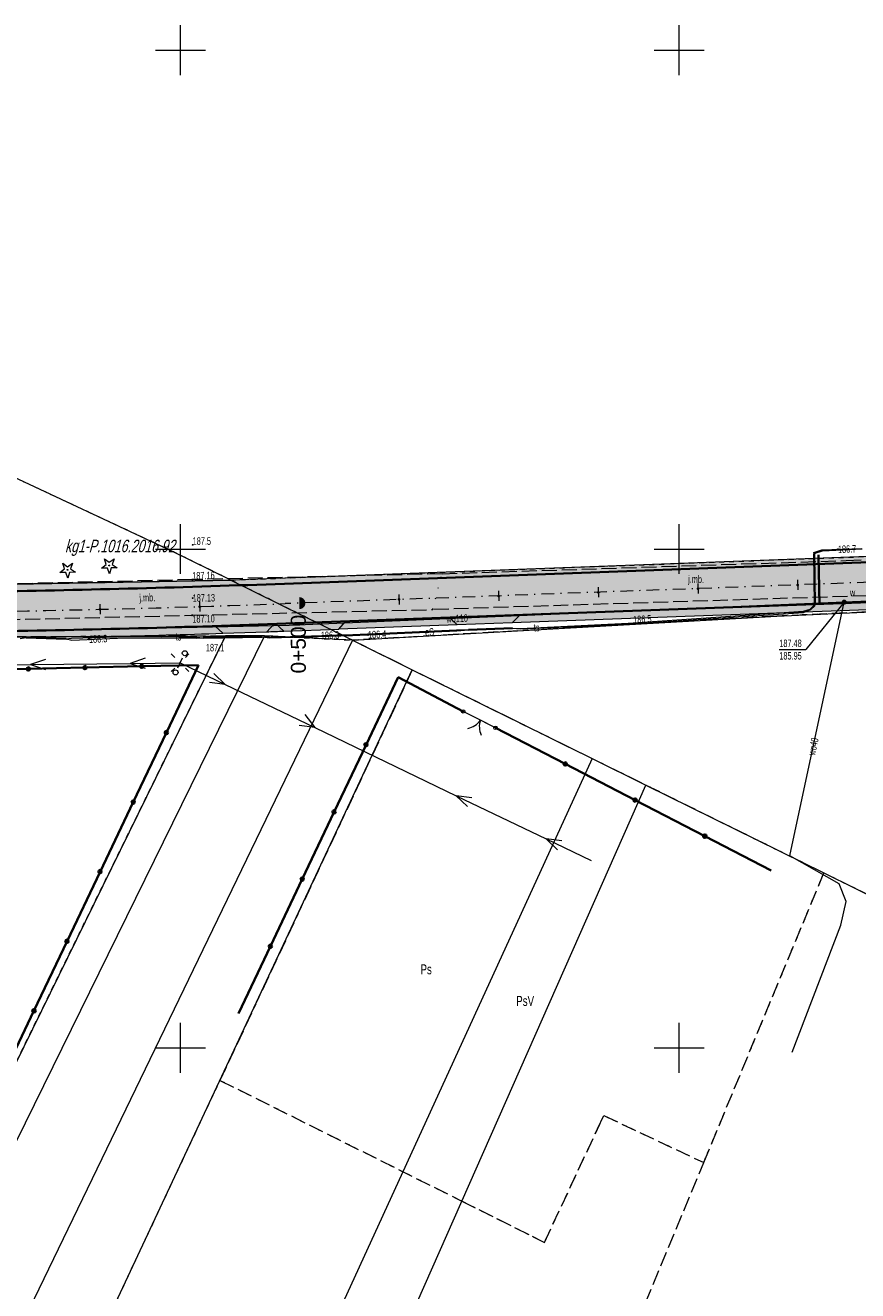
# Model space of a CAD drawing. Header units: millimetres. Extents: x 1024 to 29474, y -14562 to 6512.
# Tile 35 of 83: x 21252 to 21335, y 2990 to 3117. Entities that reach past the tile are written whole.
import ezdxf
from ezdxf.enums import TextEntityAlignment as Align

# ---------------------------------------------------------------- set-up
doc = ezdxf.new("R2010")
doc.units = ezdxf.units.MM
for name, pattern in [('1', [0]), ('2_14', [1, 0, -1]), ('2_OTKJ', [2, 1.5, -0.5]), ('4_SUEP_A', [0]), ('4_SULO', [0]), ('4_SUTP_A', [0]), ('4_SUWP', [0]), ('DASHDOT', [25.4, 12.7, -6.35, 0, -6.35]), ('EGDE', [0]), ('EGKK', [2, 1.5, -0.5]), ('EGUG', [1, 0.5, -0.5])]:
    doc.linetypes.add(name, pattern=pattern)
for name, color, linetype, lineweight in [('D.O. Kilometraż', 250, 'Continuous', 20), ('D.O. Kr 15x30', 7, 'Continuous', 35), ('D.O. kresk jezdnia', 254, 'Continuous', 18), ('D.O. opornik 12x25', 1, 'Continuous', 35), ('D.O. oś pikieta', 250, 'DASHDOT', 20), ('D.O. Pobocze', 43, 'Continuous', 13), ('Dzialki', 7, 'EGDE', 18), ('Kontury', 3, 'EGKK', 18), ('Numery_konturow', 3, 'Continuous', 9), ('Numery_uzytkow', 3, 'Continuous', 9), ('OSN_EWID_T_0', 1, 'Continuous', 0), ('OTK_E_T_0', 7, 'Continuous', 0), ('OTK_L_0', 7, '2_OTKJ', 18), ('OTO_L_0', 7, 'Continuous', 35), ('OTO_L_1', 7, 'Continuous', 18), ('OTR_T_0', 7, 'Continuous', 18), ('OTR_T_1', 7, 'Continuous', 18), ('OTZ_T_1', 3, 'Continuous', 18), ('Podzial_sekcyjny_krzyze', 7, '1', 18), ('SUE_T_3', 7, 'Continuous', 18), ('SUEP_E_T_0', 1, 'Continuous', 0), ('SUEP_L_0', 1, '4_SUEP_A', 18), ('SUER_T_0', 1, 'Continuous', 18), ('SUL_L_1', 7, '4_SULO', 35), ('SUP_T_2', 7, 'Continuous', 18), ('SUTP_E_T_0', 30, 'Continuous', 0), ('SUTP_L_0', 30, '4_SUTP_A', 18), ('SUTR_T_0', 30, 'Continuous', 18), ('SUW_E_T_2', 5, 'Continuous', 0), ('SUW_T_5', 5, 'Continuous', 18), ('SUWP_E_T_0', 5, 'Continuous', 0), ('SUWP_L_0', 5, '4_SUWP', 18), ('SUWR_T_0', 5, 'Continuous', 18), ('Uzytki', 3, 'EGUG', 18)]:
    doc.layers.add(name, color=color, linetype=linetype, lineweight=lineweight)
doc.styles.get("Standard").update_dxf_attribs({"font": 'arial.ttf'})

# ---------------------------------------------------------------- blocks, each defined once
blk = doc.blocks.new('2_OTRN')
at = {"linetype": 'Continuous'}
blk.add_circle((0, 0), 0.045, dxfattribs=at)
blk = doc.blocks.new('2_OTRS')
at = {"linetype": 'Continuous'}
blk.add_circle((0, 0), 0.045, dxfattribs=at)
blk = doc.blocks.new('2_OTZG')
at = {"linetype": 'Continuous'}
for p, q in [((-0.78225, -0.26495), (-0.3012, 0.09375)), ((-0.3012, 0.09375), (-0.4937, 0.6621)), ((-0.4937, 0.6621), (-0.0039, 0.31545)), ((-0.0039, 0.31545), (0.4771, 0.67415)), ((0.4771, 0.67415), (0.2988, 0.1012)), ((0.2988, 0.1012), (0.7886, -0.24545)), ((-0.18225, -0.2575), (-0.78225, -0.26495)), ((0.01025, -0.82585), (-0.18225, -0.2575)), ((0.1886, -0.2529), (0.01025, -0.82585)), ((0.7886, -0.24545), (0.1886, -0.2529))]:
    blk.add_line(p, q, dxfattribs=at)
blk.add_circle((0, 0), 0.045, dxfattribs=at)
blk = doc.blocks.new('4_SUEO_W')
at = {"linetype": 'Continuous'}
for p, q in [((-0.53035, 0.53035), (-0.8839, 0.8839)), ((0.53035, 0.53035), (0.8839, 0.8839)), ((-0.53035, -0.53035), (-0.8839, -0.8839)), ((0.53035, -0.53035), (0.8839, -0.8839))]:
    blk.add_line(p, q, dxfattribs=at)
blk.add_circle((0, 0), 0.025, dxfattribs=at)
blk = doc.blocks.new('4_SUPP')
at = {"linetype": 'Continuous'}
blk.add_circle((0, 0), 0.25, dxfattribs=at)
blk = doc.blocks.new('4_SUPS')
at = {"linetype": 'Continuous'}
blk.add_circle((0, 0), 0.0625, dxfattribs=at)
blk = doc.blocks.new('4_SUWW')
at = {"linetype": 'Continuous'}
for radius in [0.2, 0.175, 0.15, 0.125, 0.1, 0.075, 0.05, 0.025, 0.00715]:
    blk.add_circle((0, 0), radius, dxfattribs=at)
blk = doc.blocks.new('Wykno-Rudnik')
at = {"layer": 'Dzialki'}
for p, q in [((5113.33, 3064.5), (5066.22, 3086.5)), ((5232.86, 3065.83), (5119.15, 3061.63)), ((5119.15, 3061.63), (5113.33, 3064.5)), ((5053.72, 3060.41), (5119.15, 3061.63)), ((5119.15, 3061.63), (5131.38, 3055.59)), ((5173.91, 3058.01), (5232.88, 3060.73)), ((5131.38, 3055.59), (5173.91, 3058.01)), ((5131.38, 3055.59), (4971.28, 2724.67)), ((5122.53, 3056.04), (5051.08, 2910.62)), ((5084.71, 3055.86), (5118.63, 3056.02)), ((5118.63, 3056.02), (5086.65, 2990.93)), ((5122.53, 3056.04), (5118.63, 3056.02)), ((5131.38, 3055.59), (5122.53, 3056.04)), ((5131.38, 3055.59), (5137.36, 3052.63)), ((4984.23, 2725.84), (5137.36, 3052.63)), ((5137.36, 3052.63), (5155.4, 3043.73)), ((5155.4, 3043.73), (5010.82, 2728.24)), ((5155.4, 3043.73), (5160.79, 3041.08)), ((5022.77, 2729.32), (5160.79, 3041.08)), ((5160.79, 3041.08), (5178.63, 3032.27)), ((5178.63, 3032.27), (5249.14, 2997.48))]:
    blk.add_line(p, q, dxfattribs=at)
at = {"layer": 'Kontury'}
for p, q in [((5232.88, 3060.73), (5173.91, 3058.01)), ((5173.91, 3058.01), (5131.38, 3055.59)), ((5118.63, 3056.02), (5084.71, 3055.86)), ((5122.53, 3056.04), (5118.63, 3056.02)), ((5131.38, 3055.59), (5122.53, 3056.04)), ((5131.38, 3055.59), (5137.36, 3052.63)), ((5137.36, 3052.63), (5118.08, 3011.47)), ((5137.36, 3052.63), (5155.4, 3043.73)), ((5155.4, 3043.73), (5160.79, 3041.08)), ((5160.79, 3041.08), (5178.63, 3032.27)), ((5166.58, 3003.23), (5178.63, 3032.27)), ((5178.63, 3032.27), (5249.14, 2997.48)), ((5118.08, 3011.47), (5142.32, 2999.37)), ((5155.94, 3006.6), (5156.57, 3007.94)), ((5156.57, 3007.94), (5166.58, 3003.23)), ((5150.61, 2995.23), (5155.94, 3006.6)), ((5148.47, 2959.61), (5166.58, 3003.23)), ((5142.32, 2999.37), (5150.61, 2995.23))]:
    blk.add_line(p, q, dxfattribs=at)
at = {"layer": 'OTK_L_0', "linetype": '2_OTKJ'}
for p, q in [((5180.87, 3063.58), (5207.32, 3064.63)), ((5140.35, 3062.26), (5180.87, 3063.58)), ((5115.31, 3061.67), (5082.41, 3060.9)), ((5140.35, 3062.26), (5115.31, 3061.67)), ((5182.99, 3060.05), (5139.41, 3058.67)), ((5115.3, 3058.1), (5139.41, 3058.67)), ((5082.54, 3057.32), (5115.3, 3058.1))]:
    blk.add_line(p, q, dxfattribs=at)
at = {"layer": 'OTK_L_0', "linetype": '2_14'}
blk.add_line((5139.41, 3058.67), (5140.35, 3062.26), dxfattribs=at)
at = {"layer": 'OTO_L_0'}
for p, q in [((5091.36, 3052.55), (5098.86, 3052.72)), ((5098.86, 3052.72), (5104.54, 3052.85)), ((5104.54, 3052.85), (5110.23, 3052.98)), ((5110.23, 3052.98), (5115.92, 3053.11)), ((5115.92, 3053.11), (5112.7, 3046.34)), ((5135.93, 3051.89), (5132.72, 3045.12)), ((5142.46, 3048.46), (5135.93, 3051.89)), ((5112.7, 3046.34), (5109.38, 3039.37)), ((5152.7, 3043.19), (5145.7, 3046.81)), ((5132.72, 3045.12), (5129.52, 3038.38)), ((5159.69, 3039.57), (5152.7, 3043.19)), ((5166.69, 3035.95), (5159.69, 3039.57)), ((5109.38, 3039.37), (5106.06, 3032.39)), ((5129.52, 3038.38), (5126.33, 3031.65)), ((5173.35, 3032.5), (5166.69, 3035.95)), ((5106.06, 3032.39), (5102.74, 3025.42)), ((5126.33, 3031.65), (5123.13, 3024.91)), ((5102.74, 3025.42), (5099.43, 3018.44)), ((5123.13, 3024.91), (5119.93, 3018.18)), ((5099.43, 3018.44), (5096.11, 3011.47))]:
    blk.add_line(p, q, dxfattribs=at)
for centre in [(5098.86, 3052.72), (5104.54, 3052.85), (5110.23, 3052.98), (5112.7, 3046.34), (5132.72, 3045.12), (5152.7, 3043.19), (5159.69, 3039.57), (5109.38, 3039.37), (5129.52, 3038.38), (5166.69, 3035.95), (5106.06, 3032.39), (5126.33, 3031.65), (5102.74, 3025.42), (5123.13, 3024.91), (5099.43, 3018.44)]:
    blk.add_circle(centre, 0.17, dxfattribs=at)
at = {"layer": 'OTO_L_1'}
for p, q in [((5143.52, 3047.92), (5142.46, 3048.46)), ((5144.86, 3047.24), (5143.52, 3047.92)), ((5145.7, 3046.81), (5144.63, 3047.35))]:
    blk.add_line(p, q, dxfattribs=at)
for centre in [(5142.46, 3048.46), (5145.7, 3046.81)]:
    blk.add_circle(centre, 0.17, dxfattribs=at)
for centre, start, end in [((5142.55, 3048.72), 281.0522, 325.1265), ((5146.08, 3046.93), 161.0154, 205.0898)]:
    blk.add_arc(centre, 2, start, end, dxfattribs=at)
at = {"layer": 'Podzial_sekcyjny_krzyze'}
for p, q in [((5114.12, 3112.24), (5114.12, 3117.24)), ((5164.12, 3112.24), (5164.12, 3117.24)), ((5111.62, 3114.74), (5116.62, 3114.74)), ((5161.62, 3114.74), (5166.62, 3114.74)), ((5114.12, 3062.24), (5114.12, 3067.24)), ((5164.12, 3062.24), (5164.12, 3067.24)), ((5111.62, 3064.74), (5116.62, 3064.74)), ((5161.62, 3064.74), (5166.62, 3064.74)), ((5114.12, 3012.24), (5114.12, 3017.24)), ((5164.12, 3012.24), (5164.12, 3017.24)), ((5111.62, 3014.74), (5116.62, 3014.74)), ((5161.62, 3014.74), (5166.62, 3014.74))]:
    blk.add_line(p, q, dxfattribs=at)
at = {"layer": 'SUEP_L_0', "linetype": '4_SUEP_A'}
for p, q in [((5177.65, 3064.24), (5177.74, 3064.32)), ((5177.72, 3059.16), (5177.65, 3064.24)), ((5177.74, 3064.32), (5178.48, 3064.56)), ((5178.48, 3064.56), (5182.46, 3064.76)), ((5176.6, 3058.37), (5177.33, 3058.66)), ((5177.33, 3058.66), (5177.73, 3059.03)), ((5177.73, 3059.03), (5177.72, 3059.16)), ((5158.99, 3057.22), (5176.6, 3058.37)), ((5123.08, 3055.84), (5131.37, 3056.06)), ((5131.37, 3056.06), (5141.84, 3056.54)), ((5141.84, 3056.54), (5142.98, 3056.63)), ((5142.98, 3056.63), (5147.42, 3056.79)), ((5147.42, 3056.79), (5148.22, 3056.74)), ((5148.22, 3056.74), (5158.99, 3057.22)), ((5098.04, 3055.77), (5098.65, 3055.88)), ((5098.65, 3055.88), (5102.65, 3055.73)), ((5102.65, 3055.73), (5103.22, 3055.61)), ((5103.22, 3055.61), (5107.79, 3055.81)), ((5107.79, 3055.81), (5112.18, 3055.84)), ((5112.18, 3055.84), (5115.75, 3055.79)), ((5115.75, 3055.79), (5116.38, 3055.85)), ((5116.38, 3055.85), (5122.31, 3055.95)), ((5122.31, 3055.95), (5123.08, 3055.84)), ((5100.58, 3053.67), (5099.08, 3053.15)), ((5110.58, 3053.79), (5109.08, 3053.27)), ((5080.81, 3052.93), (5099.08, 3053.15)), ((5099.08, 3053.15), (5109.08, 3053.27)), ((5099.08, 3053.15), (5100.59, 3052.67)), ((5109.08, 3053.27), (5114.08, 3053.33)), ((5109.08, 3053.27), (5110.59, 3052.79)), ((5114.08, 3053.33), (5118.59, 3051.16)), ((5117.45, 3052.26), (5118.59, 3051.16)), ((5118.59, 3051.16), (5117.02, 3051.36)), ((5118.59, 3051.16), (5127.6, 3046.83)), ((5126.57, 3048.15), (5127.6, 3046.83)), ((5127.6, 3046.83), (5126.03, 3047.03)), ((5127.6, 3046.83), (5141.76, 3040.01)), ((5141.76, 3040.01), (5150.78, 3035.68)), ((5143.33, 3039.81), (5141.76, 3040.01)), ((5141.76, 3040.01), (5142.9, 3038.91)), ((5150.78, 3035.68), (5155.28, 3033.51)), ((5152.34, 3035.48), (5150.78, 3035.68)), ((5150.78, 3035.68), (5151.91, 3034.57))]:
    blk.add_line(p, q, dxfattribs=at)
at = {"layer": 'SUL_L_1', "linetype": '4_SULO'}
for p, q in [((5177.65, 3064.24), (5177.72, 3059.16)), ((5178.1, 3064.17), (5178.18, 3059.16)), ((5142.98, 3056.63), (5147.42, 3056.79)), ((5102.65, 3055.73), (5098.65, 3055.88)), ((5116.38, 3055.85), (5122.31, 3055.95))]:
    blk.add_line(p, q, dxfattribs=at)
at = {"layer": 'SUP_T_2', "linetype": 'Continuous', "lineweight": 0}
for p, q in [((5114.11, 3053.39), (5114.33, 3053.84)), ((5113.84, 3052.82), (5114.05, 3053.27))]:
    blk.add_line(p, q, dxfattribs=at)
at = {"layer": 'SUTP_L_0', "linetype": '4_SUTP_A'}
for p, q in [((5177.62, 3064.39), (5178.43, 3064.64)), ((5177.65, 3064.24), (5177.62, 3064.39)), ((5177.72, 3059.16), (5177.65, 3064.24)), ((5178.43, 3064.64), (5182.44, 3064.79)), ((5176.57, 3058.52), (5177.24, 3058.7)), ((5177.24, 3058.7), (5177.72, 3059.16)), ((5158.99, 3057.31), (5176.57, 3058.52)), ((5123.09, 3055.89), (5131.39, 3056.18)), ((5131.39, 3056.18), (5141.79, 3056.65)), ((5141.79, 3056.65), (5142.98, 3056.63)), ((5142.98, 3056.63), (5147.42, 3056.79)), ((5147.42, 3056.79), (5148.21, 3056.77)), ((5148.21, 3056.77), (5158.99, 3057.31)), ((5098.02, 3055.97), (5098.65, 3055.88)), ((5098.65, 3055.88), (5102.65, 3055.73)), ((5102.65, 3055.73), (5103.2, 3055.79)), ((5103.2, 3055.79), (5107.75, 3055.94)), ((5107.75, 3055.94), (5112.22, 3055.96)), ((5112.22, 3055.96), (5115.75, 3055.91)), ((5115.75, 3055.91), (5116.38, 3055.85)), ((5116.38, 3055.85), (5122.31, 3055.95)), ((5122.31, 3055.95), (5123.09, 3055.89))]:
    blk.add_line(p, q, dxfattribs=at)
at = {"layer": 'SUWP_L_0', "linetype": '4_SUWP'}
for p, q in [((5249.18, 3062.19), (5180.67, 3059.41)), ((5180.67, 3059.41), (5125.03, 3057.07)), ((5175.21, 3033.99), (5180.67, 3059.41)), ((5125.03, 3057.07), (5085.59, 3056.23)), ((5180.15, 3031.17), (5175.21, 3033.99)), ((5180.86, 3029.4), (5180.15, 3031.17)), ((5180.33, 3027.02), (5180.86, 3029.4)), ((5175.45, 3014.31), (5180.33, 3027.02))]:
    blk.add_line(p, q, dxfattribs=at)
at = {"layer": 'SUWR_T_0', "linetype": 'Continuous', "lineweight": 0}
for p in [(5180.67, 3059.41), (5174.16, 3054.66)]:
    blk.add_line(p, (5176.82, 3054.66), dxfattribs=at)
at = {"layer": 'Uzytki'}
for p, q in [((5113.33, 3064.5), (5066.22, 3086.5)), ((5119.15, 3061.63), (5232.86, 3065.83)), ((5119.15, 3061.63), (5113.33, 3064.5)), ((5053.72, 3060.41), (5119.15, 3061.63)), ((5131.38, 3055.59), (5119.15, 3061.63)), ((5232.88, 3060.73), (5173.91, 3058.01)), ((5173.91, 3058.01), (5131.38, 3055.59)), ((5118.63, 3056.02), (5084.71, 3055.86)), ((5086.65, 2990.93), (5118.63, 3056.02)), ((5118.63, 3056.02), (5122.53, 3056.04)), ((5122.53, 3056.04), (5131.38, 3055.59)), ((5131.38, 3055.59), (5137.36, 3052.63)), ((5137.36, 3052.63), (5118.08, 3011.47)), ((5137.36, 3052.63), (5155.4, 3043.73)), ((5155.4, 3043.73), (5160.79, 3041.08)), ((5160.79, 3041.08), (5178.63, 3032.27)), ((5166.58, 3003.23), (5178.63, 3032.27)), ((5178.63, 3032.27), (5249.14, 2997.48)), ((5103.59, 2980.57), (5118.08, 3011.47)), ((5118.08, 3011.47), (5150.61, 2995.23)), ((5155.94, 3006.6), (5156.57, 3007.94)), ((5156.57, 3007.94), (5166.58, 3003.23)), ((5150.61, 2995.23), (5155.94, 3006.6))]:
    blk.add_line(p, q, dxfattribs=at)
at = {"layer": 'OTR_T_0'}
for p in [(5115.31, 3061.67), (5115.34, 3059.82), (5115.3, 3058.1)]:
    blk.add_blockref('2_OTRS', p, dxfattribs=at)
at = {"layer": 'OTR_T_1'}
for p in [(5115.34, 3065.16), (5115.12, 3055.87)]:
    blk.add_blockref('2_OTRN', p, dxfattribs=at)
at = {"layer": 'OTZ_T_1'}
for p in [(5106.98, 3063.09), (5102.8, 3062.65)]:
    blk.add_blockref('2_OTZG', p, dxfattribs=at)
at = {"layer": 'SUE_T_3'}
for name, p in [('4_SUEO_W', (5114.08, 3053.33)), ('4_SUPP', (5114.55, 3054.29)), ('4_SUPP', (5113.62, 3052.37))]:
    blk.add_blockref(name, p, dxfattribs=at)
at = {"layer": 'SUER_T_0'}
for p in [(5177.72, 3059.16), (5160.45, 3057.32), (5132.92, 3056.13), (5104.94, 3055.69)]:
    blk.add_blockref('4_SUPS', p, dxfattribs=at)
at = {"layer": 'SUP_T_2'}
for p in [(5114.55, 3054.29), (5113.62, 3052.37)]:
    blk.add_blockref('4_SUPP', p, dxfattribs=at)
at = {"layer": 'SUTR_T_0'}
for p in [(5180.04, 3064.7), (5130.03, 3056.13)]:
    blk.add_blockref('4_SUPS', p, dxfattribs=at)
at = {"layer": 'SUW_T_5'}
blk.add_blockref('4_SUWW', (5180.67, 3059.41), dxfattribs=at)
at = {"layer": 'SUWR_T_0'}
blk.add_blockref('4_SUPS', (5180.67, 3059.41), dxfattribs=at)
at = {"layer": 'Numery_konturow', "width": 0.7}
blk.add_text('PsV', height=1, dxfattribs=at).set_placement((5147.78, 3019.93), align=Align.TOP_LEFT)
at = {"layer": 'Numery_uzytkow', "width": 0.7}
blk.add_text('Ps', height=1, dxfattribs=at).set_placement((5138.18, 3023.1), align=Align.TOP_LEFT)
at = {"layer": 'OSN_EWID_T_0', "oblique": 15, "width": 0.7}
blk.add_text('kg1-P.1016.2016.92', height=1.25, dxfattribs=at).set_placement((5113.55, 3064.42), align=Align.RIGHT)
at = {"layer": 'OTK_E_T_0', "lineweight": 9, "width": 0.7}
for rotation, p in [(358.7982, (5165.81, 3061.62)), (1.4388, (5110.79, 3059.77))]:
    blk.add_text('j.mb.', height=0.75, rotation=rotation, dxfattribs=at).set_placement(p, align=Align.MIDDLE)
at = {"layer": 'OTR_T_0', "lineweight": 9, "width": 0.7}
blk.add_text('187.16', height=0.75, rotation=1.5458, dxfattribs=at).set_placement((5115.31, 3061.67))
blk.add_text('187.13', height=0.75, rotation=1.0051, dxfattribs=at).set_placement((5115.34, 3059.82), align=Align.MIDDLE_LEFT)
blk.add_text('187.10', height=0.75, rotation=0.9673, dxfattribs=at).set_placement((5115.3, 3058.1), align=Align.TOP_LEFT)
at = {"layer": 'OTR_T_1', "lineweight": 9, "width": 0.7}
blk.add_text('187.5', height=0.75, dxfattribs=at).set_placement((5115.34, 3065.16))
blk.add_text('187.1', height=0.75, dxfattribs=at).set_placement((5116.67, 3055.23), align=Align.TOP_LEFT)
at = {"layer": 'SUEP_E_T_0', "lineweight": 9, "width": 0.7}
blk.add_text('eS', height=0.75, rotation=2.62, dxfattribs=at).set_placement((5139.09, 3056.42), align=Align.MIDDLE)
at = {"layer": 'SUER_T_0', "lineweight": 9, "width": 0.7}
blk.add_text('186.5', height=0.75, rotation=3.7363, dxfattribs=at).set_placement((5160.45, 3057.32), align=Align.CENTER)
for s, rotation, p in [('186.3', 2.5059, (5104.94, 3055.69)), ('186.4', 2.6249, (5132.92, 3056.13))]:
    blk.add_text(s, height=0.75, rotation=rotation, dxfattribs=at).set_placement(p, align=Align.MIDDLE_LEFT)
at = {"layer": 'SUTP_E_T_0', "lineweight": 9, "width": 0.7}
for rotation, p in [(359.1885, (5113.92, 3055.94)), (2.8677, (5149.83, 3056.85))]:
    blk.add_text('ts', height=0.75, rotation=rotation, dxfattribs=at).set_placement(p, align=Align.MIDDLE)
at = {"layer": 'SUTR_T_0', "lineweight": 9, "width": 0.7}
blk.add_text('186.7', height=0.75, rotation=2.1422, dxfattribs=at).set_placement((5180.04, 3064.7), align=Align.MIDDLE_LEFT)
blk.add_text('186.3', height=0.75, rotation=2.0011, dxfattribs=at).set_placement((5130.03, 3056.13), align=Align.MIDDLE_RIGHT)
at = {"layer": 'SUW_E_T_2', "lineweight": 9, "width": 0.7}
blk.add_text('w', height=0.75, dxfattribs=at).set_placement((5181.24, 3059.99))
at = {"layer": 'SUWP_E_T_0', "lineweight": 9, "width": 0.7}
for s, rotation, p in [('wo110', 2.4082, (5141.85, 3057.78)), ('wo40', 77.8775, (5177.56, 3044.94))]:
    blk.add_text(s, height=0.75, rotation=rotation, dxfattribs=at).set_placement(p, align=Align.MIDDLE)
at = {"layer": 'SUWR_T_0', "lineweight": 9, "width": 0.7}
for s, p in [('187.48', (5174.16, 3055.66)), ('185.95', (5174.16, 3054.41))]:
    blk.add_text(s, height=0.75, dxfattribs=at).set_placement(p, align=Align.TOP_LEFT)

msp = doc.modelspace()

# ---------------------------------------------------------------- hatches: boundary and pattern name
at = {"layer": 'D.O. kresk jezdnia', "lineweight": 5, "ltscale": 0.3}
h = msp.add_hatch(color=256, dxfattribs=at)
h.dxf.hatch_style = 2
h.paths.add_polyline_path([(21652.328, 3055.81), (21656.164, 3048.705, -0.055516), (21662.386, 3033.312), (21666.343, 3019.191, -0.0129122), (21670.769, 3001.668), (21674.838, 2983.607), (21676.888, 2983.607), (21672.72, 3002.107, 0.0129122), (21668.269, 3019.731), (21664.312, 3033.851, 0.055516), (21657.924, 3049.656), (21654.075, 3056.784)])
h.paths.add_polyline_path([(21650.581, 3054.835), (21654.404, 3047.755, -0.055516), (21660.46, 3032.772), (21664.417, 3018.652, -0.0129122), (21668.818, 3001.228), (21672.788, 2983.607), (21674.838, 2983.607), (21670.769, 3001.668, 0.0129122), (21666.343, 3019.191), (21662.386, 3033.312, 0.055516), (21656.164, 3048.705), (21652.328, 3055.81)])
h.paths.add_polyline_path([(21562.423, 3071.9), (21563.731, 3069.924), (21628.689, 3071.123, -0.2859271), (21651.38, 3057.566), (21652.328, 3055.81), (21654.075, 3056.784), (21653.149, 3058.499), (21653.14, 3058.516), (21653.149, 3058.499, 0.2857251), (21628.652, 3073.122)])
h.paths.add_polyline_path([(21563.731, 3069.924), (21565.039, 3067.947), (21628.726, 3069.123, -0.2859271), (21649.601, 3056.651), (21649.62, 3056.616), (21650.581, 3054.835), (21652.328, 3055.81), (21651.38, 3057.566, 0.2859271), (21628.689, 3071.123)])
h.paths.add_polyline_path([(21290.145, 3061.719), (21291.224, 3059.757), (21378.487, 3062.951, 0.0076703), (21393.807, 3063.747), (21416.946, 3065.306, -0.0023118), (21426.175, 3065.884), (21426.679, 3067.917, 0.0024667), (21416.812, 3067.301), (21393.672, 3065.742, -0.0076703), (21378.414, 3064.949)])
h.paths.add_polyline_path([(21291.224, 3059.757), (21292.303, 3057.795), (21378.561, 3060.952, 0.0076703), (21393.941, 3061.751), (21417.081, 3063.31, -0.0021563), (21425.672, 3063.852), (21426.175, 3065.884, 0.0023118), (21416.946, 3065.306), (21393.807, 3063.747, -0.0076703), (21378.487, 3062.951)])
h.paths.add_polyline_path([(21426.679, 3067.917), (21426.175, 3065.884, -0.0068972), (21453.736, 3067.104), (21501.657, 3068.563, -0.0029929), (21537.56, 3069.44), (21563.731, 3069.924), (21562.423, 3071.9), (21537.523, 3071.44, 0.0029929), (21501.596, 3070.562), (21453.675, 3069.103, 0.0067424)])
h.paths.add_polyline_path([(21518.603, 3071.198), (21517.477, 3071.169), (21517.528, 3069.166), (21518.654, 3069.195)])
h.paths.add_polyline_path([(21426.175, 3065.884), (21425.672, 3063.852, -0.0070527), (21453.797, 3065.105), (21501.718, 3066.564, -0.0029929), (21537.597, 3067.441), (21565.039, 3067.947), (21563.731, 3069.924), (21537.56, 3069.44, 0.0029929), (21501.657, 3068.563), (21453.736, 3067.104, 0.0068972)])
h.paths.add_polyline_path([(21144.258, 3056.716), (21142.975, 3054.694), (21248.153, 3056.471, 0.0049247), (21277.729, 3057.262), (21292.303, 3057.795), (21291.224, 3059.757), (21277.656, 3059.26, -0.0049247), (21248.119, 3058.47)])
h.paths.add_polyline_path([(21249.436, 3058.876), (21248.498, 3058.86), (21248.511, 3058.116), (21249.448, 3058.131)])
h.paths.add_polyline_path([(21249.436, 3058.876), (21248.498, 3058.86), (21248.511, 3058.116), (21249.448, 3058.131)])
h.paths.add_polyline_path([(21145.541, 3058.738), (21144.258, 3056.716), (21248.119, 3058.47, 0.0049247), (21277.656, 3059.26), (21291.224, 3059.757), (21290.145, 3061.719), (21277.583, 3061.259, -0.0049247), (21248.085, 3060.47)])
h.paths.add_polyline_path([(21672.788, 2983.607), (21674.303, 2976.879, 0.0062895), (21678.22, 2961.146), (21681.726, 2947.432), (21683.604, 2940.082), (21686.448, 2940.821), (21680.303, 2961.71, -0.0161291), (21676.254, 2977.319), (21674.838, 2983.607)])
h.paths.add_polyline_path([(21674.838, 2983.607), (21676.254, 2977.319, 0.0161291), (21680.303, 2961.71), (21686.448, 2940.821), (21688.609, 2941.382), (21685.563, 2950.917), (21682.222, 2962.275, -0.0161291), (21678.205, 2977.758), (21676.888, 2983.607)])
h.paths.add_polyline_path([(20999.059, 3057.638), (21076.273, 3055.945, 0.0097032), (21095.677, 3055.896), (21144.258, 3056.716), (21145.541, 3058.738), (21095.643, 3057.896, -0.0097032), (21076.317, 3057.945), (20999.882, 3059.621)])
h.paths.add_polyline_path([(20998.237, 3055.656), (21076.229, 3053.945, 0.0097032), (21095.711, 3053.896), (21142.975, 3054.694), (21144.258, 3056.716), (21095.677, 3055.896, -0.0097032), (21076.273, 3055.945), (20999.059, 3057.638)])
h.paths.add_polyline_path([(20871.971, 3057.141, 0.0068721), (20881.644, 3056.941), (20943.823, 3056.511, -0.0037526), (20988.818, 3055.862), (20998.237, 3055.656), (20999.059, 3057.638), (20988.862, 3057.862, 0.0037526), (20943.836, 3058.511), (20881.658, 3058.941, -0.0062677), (20872.885, 3059.112)])
h.paths.add_polyline_path([(20872.885, 3059.112, 0.0062677), (20881.658, 3058.941), (20943.836, 3058.511, -0.0037526), (20988.862, 3057.862), (20999.059, 3057.638), (20999.882, 3059.621), (20988.906, 3059.861, 0.0037526), (20943.85, 3060.511), (20881.672, 3060.941, -0.0056556), (20873.801, 3061.085)])
h.paths.add_polyline_path([(20982.331, 3057.615), (20983.269, 3057.596), (20983.284, 3058.34), (20982.346, 3058.359)])
h.paths.add_polyline_path([(20982.331, 3057.615), (20983.269, 3057.596), (20983.284, 3058.34), (20982.346, 3058.359)])
edge = h.paths.add_edge_path()
edge.add_line((20848.394, 3062.767), (20785.87, 3069.213))
edge.add_line((20785.87, 3069.213), (20785.665, 3067.223))
edge.add_line((20785.665, 3067.223), (20848.189, 3060.778))
edge.add_arc((20884.078, 3408.933), 350, -95.88551, -91.83268)
edge.add_line((20872.885, 3059.112), (20873.801, 3061.085))
edge.add_arc((20884.078, 3408.933), 348, 264.11449, 268.30758, ccw=False)
edge = h.paths.add_edge_path()
edge.add_line((20848.189, 3060.778), (20785.665, 3067.223))
edge.add_line((20785.665, 3067.223), (20785.46, 3065.234))
edge.add_line((20785.46, 3065.234), (20847.984, 3058.788))
edge.add_arc((20884.078, 3408.933), 352, -95.88551, -91.9712)
edge.add_line((20871.971, 3057.141), (20872.885, 3059.112))
edge.add_arc((20884.078, 3408.933), 350, 264.11449, 268.16732, ccw=False)
at = {"layer": 'D.O. oś pikieta', "ltscale": 0.3}
h = msp.add_hatch(color=256, dxfattribs=at)
h.dxf.hatch_style = 1
h.paths.add_polyline_path([(21279.077, 3059.913, -0.4142136), (21279.68, 3059.316, -0.4142136), (21279.083, 3058.713), (21279.08, 3059.313)])
at = {"layer": 'D.O. Pobocze'}
h = msp.add_hatch(dxfattribs=at)
h.set_pattern_fill('GRAVL1', color=256, scale=0.03, style=2)
h.set_pattern_definition([(228.0128, (12153.590734, 0.762), (-6.0959986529, -6.8580010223), [0.10251643, -10.149145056]), (184.9697, (12153.522154, 0.6858), (9.14400080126, 0.76199337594), [0.175921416, -17.41621485]), (132.5104, (12153.346894, 0.67056), (7.61999292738, -8.3820066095), [0.124044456, -12.280416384]), (267.2737, (12153.049714, 0.48006), (0.76199696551, 15.24000022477), [0.160201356, -15.859931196]), (292.8337, (12153.042094, 0.32004), (-3.81000754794, 9.14399726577), [0.15709011, -15.551942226]), (357.2737, (12153.103054, 0.17526), (-15.24000022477, 0.76199696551), [0.160201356, -15.859931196]), (37.6942, (12153.263074, 0.16764), (-9.90600559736, -7.61999268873), [0.2118581, -20.97393494]), (72.2553, (12153.430714, 0.29718), (5.33400820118, 16.763997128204), [0.200015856, -19.8015766]), (121.4296, (12153.491674, 0.48768), (-6.09600627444, 9.90599621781), [0.1607439, -15.913663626]), (175.2364, (12153.407854, 0.62484), (8.3820007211, -0.7619935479), [0.183513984, -8.992181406]), (222.3974, (12153.224974, 0.64008), (-9.14400560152, -8.381993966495), [0.237323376, -23.49503175]), (138.8141, (12153.804094, 0.47244), (-5.33400224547, 4.57199795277), [0.08100136, -8.01916913]), (171.4692, (12153.743134, 0.52578), (9.90599869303, -1.52400602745), [0.154104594, -15.25639138]), (225, (12153.59073, 0.54864), (-1e-16, -0.762000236), [0.1077628, -0.969867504]), (203.1986, (12153.53739, 0.64008), (3.8099997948, 1.5240010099), [0.058032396, -5.74518663]), (291.8014, (12153.48405, 0.61722), (-0.7619999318, 2.286000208), [0.082069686, -4.021426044]), (30.9638, (12153.51453, 0.54102), (2.285998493, 1.5240018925), [0.1332959, -4.309889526]), (161.5651, (12153.62883, 0.6096), (1.524000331, -0.761998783), [0.09638614, -2.313269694]), (16.3895, (12153.042094, 0.61722), (7.62000167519, 2.28599444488), [0.1350264, -13.36764789]), (70.3462, (12153.171634, 0.65532), (-3.0479963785, -8.38200162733), [0.11327968, -11.214664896]), (293.1986, (12153.62883, 0.762), (-1.5240010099, 3.8099997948), [0.11606403, -5.687154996]), (343.6105, (12153.674554, 0.65532), (-7.62000167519, 2.28599444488), [0.1350264, -13.36764789]), (339.444, (12153.04209, 0.14478), (-3.81000140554, 1.5239969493), [0.13021056, -6.38032049]), (294.7751, (12153.164014, 0.09906), (-3.8099940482, 8.38200260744), [0.109101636, -10.801077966]), (66.8014, (12153.63645, 0), (1.5240010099, 3.8099997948), [0.11606403, -5.687154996]), (17.354, (12153.682174, 0.10668), (-9.90600153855, -3.04799581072), [0.12773482, -12.64571309]), (69.444, (12153.26307, 0), (-1.5239969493, -3.81000140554), [0.06510528, -6.44542577]), (101.3099, (12153.59073, 0), (-0.7619981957, 3.0480005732), [0.03885438, -3.8465981]), (165.9638, (12153.58311, 0.0381), (2.286000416, -0.7619985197), [0.15709011, -2.9847159]), (186.009, (12153.430714, 0.0762), (7.61999981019, 0.76199947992), [0.1455801, -14.412409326]), (303.6901, (12153.51453, 0.47244), (-0.762001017, 1.523999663), [0.109897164, -2.6375327]), (353.1572, (12153.575494, 0.381), (12.953999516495, -1.52400609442), [0.19186703, -18.994803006]), (60.9454, (12153.765994, 0.35814), (-3.0480000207, -5.33400029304), [0.07845247, -7.76681759]), (90, (12153.8041, 0.4267), (-0.762, 0.762), [0.04572, -0.71628]), (120.2564, (12153.415474, 0.09906), (3.04799610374, -5.33400187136), [0.10586009, -10.48018224]), (48.0128, (12153.362134, 0.1905), (6.0959986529, 6.8580010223), [0.205032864, -10.046628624]), (0, (12153.4993, 0.3429), (0.762, 0.762), [0.19812, -0.56388]), (325.3048, (12153.697414, 0.3429), (-7.61999562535, 5.3340065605), [0.12048287, -11.92779479]), (254.0546, (12153.79647, 0.27432), (-0.7619999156, -3.0480000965), [0.110948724, -5.436495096]), (207.646, (12153.765994, 0.16764), (-14.47799680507, -7.62000587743), [0.18064353, -17.88373919]), (175.4261, (12153.605974, 0.08382), (-9.90600042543, 0.761996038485), [0.19110884, -18.91975439])])
h.paths.add_polyline_path([(21295.59, 3062.496), (21295.59, 3061.918), (21378.414, 3064.949, 0.0076703), (21393.672, 3065.742), (21416.812, 3067.301, -0.0008692), (21420.288, 3067.529), (21420.288, 3068.281, 0.0008811), (21416.761, 3068.049), (21393.622, 3066.491, -0.0001087), (21393.406, 3066.476), (21385.904, 3065.832)])
h.paths.add_polyline_path([(21301.169, 3058.119), (21300.427, 3057.342), (21358.487, 3059.467), (21385.924, 3060.732), (21407.356, 3061.903), (21417.131, 3062.562, -0.0007931), (21420.288, 3062.769), (21420.288, 3063.521, 0.0008052), (21417.081, 3063.31), (21393.941, 3061.751, -0.0076703), (21378.561, 3060.952)])
h.paths.add_polyline_path([(21420.288, 3063.521), (21420.288, 3062.769, -0.008416), (21453.82, 3064.355), (21501.74, 3065.814, -0.0027582), (21534.798, 3066.638), (21534.798, 3067.388, 0.0027594), (21501.718, 3066.564), (21453.797, 3065.105, 0.008404)])
h.paths.add_polyline_path([(21420.288, 3068.281), (21420.288, 3067.529, -0.00834), (21453.675, 3069.103), (21501.596, 3070.562, -0.0027659), (21534.798, 3071.389), (21534.798, 3072.139, 0.0027671), (21501.573, 3071.311), (21453.652, 3069.853, 0.008328)])
h.paths.add_polyline_path([(21213.759, 3059.892), (21248.085, 3060.47, 0.0049247), (21277.583, 3061.259), (21295.59, 3061.918), (21295.59, 3062.496), (21272.194, 3061.632), (21212.751, 3060.524), (21211.751, 3060.507), (21212.751, 3060.524)])
h.paths.add_polyline_path([(21641.516, 3070.129, -0.0842645), (21648.744, 3064.704, 0.3096056), (21652.119, 3064.386), (21651.685, 3065.005, -0.2950543), (21649.255, 3065.255, 0.0826312), (21641.977, 3070.734, -0.1742875), (21640.889, 3073.396), (21640.135, 3073.579, 0.1927088)])
h.paths.add_polyline_path([(21534.798, 3067.388), (21534.798, 3066.638, -0.0002346), (21537.611, 3066.691), (21595.525, 3067.76), (21595.052, 3068.501), (21537.597, 3067.441, 0.0002334)])
h.paths.add_polyline_path([(21534.798, 3072.139), (21534.798, 3071.389, -0.000227), (21537.523, 3071.44), (21592.53, 3072.455), (21592.056, 3073.197), (21537.509, 3072.19, 0.0002258)])
h.paths.add_polyline_path([(21592.056, 3073.197), (21592.53, 3072.455), (21628.652, 3073.122, -0.0470118), (21633.704, 3072.74, 0.2896654), (21636.454, 3074.389), (21635.568, 3074.379, -0.2350197), (21633.772, 3073.489, 0.0464792), (21628.638, 3073.872)])
h = msp.add_hatch(dxfattribs=at)
h.set_pattern_fill('GRAVL1', color=256, scale=0.03, style=2)
h.set_pattern_definition([(228.0128, (12153.590734, 0.762), (-6.0959986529, -6.8580010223), [0.10251643, -10.149145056]), (184.9697, (12153.522154, 0.6858), (9.14400080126, 0.76199337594), [0.175921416, -17.41621485]), (132.5104, (12153.346894, 0.67056), (7.61999292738, -8.3820066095), [0.124044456, -12.280416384]), (267.2737, (12153.049714, 0.48006), (0.76199696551, 15.24000022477), [0.160201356, -15.859931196]), (292.8337, (12153.042094, 0.32004), (-3.81000754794, 9.14399726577), [0.15709011, -15.551942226]), (357.2737, (12153.103054, 0.17526), (-15.24000022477, 0.76199696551), [0.160201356, -15.859931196]), (37.6942, (12153.263074, 0.16764), (-9.90600559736, -7.61999268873), [0.2118581, -20.97393494]), (72.2553, (12153.430714, 0.29718), (5.33400820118, 16.763997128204), [0.200015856, -19.8015766]), (121.4296, (12153.491674, 0.48768), (-6.09600627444, 9.90599621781), [0.1607439, -15.913663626]), (175.2364, (12153.407854, 0.62484), (8.3820007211, -0.7619935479), [0.183513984, -8.992181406]), (222.3974, (12153.224974, 0.64008), (-9.14400560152, -8.381993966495), [0.237323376, -23.49503175]), (138.8141, (12153.804094, 0.47244), (-5.33400224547, 4.57199795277), [0.08100136, -8.01916913]), (171.4692, (12153.743134, 0.52578), (9.90599869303, -1.52400602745), [0.154104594, -15.25639138]), (225, (12153.59073, 0.54864), (-1e-16, -0.762000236), [0.1077628, -0.969867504]), (203.1986, (12153.53739, 0.64008), (3.8099997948, 1.5240010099), [0.058032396, -5.74518663]), (291.8014, (12153.48405, 0.61722), (-0.7619999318, 2.286000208), [0.082069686, -4.021426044]), (30.9638, (12153.51453, 0.54102), (2.285998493, 1.5240018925), [0.1332959, -4.309889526]), (161.5651, (12153.62883, 0.6096), (1.524000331, -0.761998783), [0.09638614, -2.313269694]), (16.3895, (12153.042094, 0.61722), (7.62000167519, 2.28599444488), [0.1350264, -13.36764789]), (70.3462, (12153.171634, 0.65532), (-3.0479963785, -8.38200162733), [0.11327968, -11.214664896]), (293.1986, (12153.62883, 0.762), (-1.5240010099, 3.8099997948), [0.11606403, -5.687154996]), (343.6105, (12153.674554, 0.65532), (-7.62000167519, 2.28599444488), [0.1350264, -13.36764789]), (339.444, (12153.04209, 0.14478), (-3.81000140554, 1.5239969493), [0.13021056, -6.38032049]), (294.7751, (12153.164014, 0.09906), (-3.8099940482, 8.38200260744), [0.109101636, -10.801077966]), (66.8014, (12153.63645, 0), (1.5240010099, 3.8099997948), [0.11606403, -5.687154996]), (17.354, (12153.682174, 0.10668), (-9.90600153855, -3.04799581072), [0.12773482, -12.64571309]), (69.444, (12153.26307, 0), (-1.5239969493, -3.81000140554), [0.06510528, -6.44542577]), (101.3099, (12153.59073, 0), (-0.7619981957, 3.0480005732), [0.03885438, -3.8465981]), (165.9638, (12153.58311, 0.0381), (2.286000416, -0.7619985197), [0.15709011, -2.9847159]), (186.009, (12153.430714, 0.0762), (7.61999981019, 0.76199947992), [0.1455801, -14.412409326]), (303.6901, (12153.51453, 0.47244), (-0.762001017, 1.523999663), [0.109897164, -2.6375327]), (353.1572, (12153.575494, 0.381), (12.953999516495, -1.52400609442), [0.19186703, -18.994803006]), (60.9454, (12153.765994, 0.35814), (-3.0480000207, -5.33400029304), [0.07845247, -7.76681759]), (90, (12153.8041, 0.4267), (-0.762, 0.762), [0.04572, -0.71628]), (120.2564, (12153.415474, 0.09906), (3.04799610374, -5.33400187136), [0.10586009, -10.48018224]), (48.0128, (12153.362134, 0.1905), (6.0959986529, 6.8580010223), [0.205032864, -10.046628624]), (0, (12153.4993, 0.3429), (0.762, 0.762), [0.19812, -0.56388]), (325.3048, (12153.697414, 0.3429), (-7.61999562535, 5.3340065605), [0.12048287, -11.92779479]), (254.0546, (12153.79647, 0.27432), (-0.7619999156, -3.0480000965), [0.110948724, -5.436495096]), (207.646, (12153.765994, 0.16764), (-14.47799680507, -7.62000587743), [0.18064353, -17.88373919]), (175.4261, (12153.605974, 0.08382), (-9.90600042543, 0.761996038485), [0.19110884, -18.91975439])])
h.paths.add_polyline_path([(21671.75, 2984.801), (21672.937, 2979.529), (21673.834, 2978.963), (21672.317, 2985.697)])
h.paths.add_polyline_path([(20780.922, 3065.69), (20781.591, 3064.876), (20787.074, 3064.313), (20787.897, 3064.982), (20786.891, 3065.086), (20785.46, 3065.234), (20782.231, 3065.566, 0.0045052)])
h.paths.add_polyline_path([(21002.791, 3054.806), (21008.002, 3054.691), (21008.769, 3055.425), (21001.988, 3055.574)])
h.paths.add_polyline_path([(21153.803, 3054.877), (21154.566, 3054.14), (21160.738, 3054.244), (21161.476, 3055.007)])
h.paths.add_polyline_path([(20866.984, 3061.353, 0.0050175), (20873.962, 3061.08), (20873.237, 3061.852), (20867.763, 3062.066)])
h.paths.add_polyline_path([(21171.153, 3055.17), (21178.152, 3055.289), (21177.415, 3054.526), (21171.915, 3054.433), (21171.153, 3055.17), (21171.152, 3055.171)])
h.paths.add_polyline_path([(21270.642, 3057.019), (21270.642, 3057.019), (21270.642, 3057.019), (21271.416, 3056.293), (21275.811, 3056.442), (21276.534, 3057.218), (21270.654, 3057.019, -0.0000021)])
h.paths.add_polyline_path([(20928.058, 3055.87), (20933.525, 3055.832), (20934.28, 3056.577), (20927.313, 3056.625)])
h.paths.add_polyline_path([(21039.886, 3053.992), (21045.52, 3053.869), (21046.287, 3054.602), (21039.152, 3054.759)])
h.paths.add_polyline_path([(21080.312, 3053.122), (21085.789, 3053.077), (21086.542, 3053.825), (21086.542, 3053.826), (21080.563, 3053.869, -0.0004951), (21079.569, 3053.883), (21080.312, 3053.122)])
h.paths.add_polyline_path([(21181.413, 3055.344), (21182.175, 3054.606), (21187.696, 3054.7), (21188.433, 3055.462), (21188.434, 3055.462)])
h.paths.add_polyline_path([(21138.929, 3054.626), (21139.676, 3053.889), (21145.202, 3053.982), (21145.942, 3054.745)])
h.paths.add_polyline_path([(21203.478, 3055.716), (21204.241, 3054.979), (21209.74, 3055.072), (21210.477, 3055.834)])
h.paths.add_polyline_path([(21064.466, 3058.204), (21071.463, 3058.051), (21070.73, 3058.817), (21065.224, 3058.938)])
h.paths.add_polyline_path([(20935.071, 3056.572), (20935.815, 3055.817), (20941.271, 3055.779), (20942.026, 3056.524)])
h.paths.add_polyline_path([(21294.128, 3057.862), (21294.905, 3057.14), (21300.427, 3057.342), (21301.169, 3058.119)])
h.paths.add_polyline_path([(21276.73, 3057.225, 0.0001664), (21277.729, 3057.262), (21282.472, 3057.435), (21283.715, 3057.481), (21283.051, 3056.706), (21277.511, 3056.503)])
h.paths.add_polyline_path([(21014.755, 3059.295), (21014.754, 3059.294), (21014.755, 3059.295), (21021.744, 3059.141), (21021.013, 3059.907), (21015.542, 3060.027)])
h.paths.add_polyline_path([(20965.942, 3056.277, -0.0005426), (20972.448, 3056.177), (20971.695, 3055.455, -0.0000135), (20966.695, 3055.556), (20965.942, 3056.277), (20965.937, 3056.281)])
h.paths.add_polyline_path([(21105.641, 3054.064), (21106.403, 3053.327), (21111.889, 3053.419), (21112.625, 3054.182), (21105.641, 3054.064), (21105.638, 3054.067)])
h.paths.add_polyline_path([(20915.68, 3060.706), (20922.316, 3060.66), (20921.571, 3061.415), (20916.435, 3061.451)])
h.paths.add_polyline_path([(21082.26, 3057.85, 0.0032023), (21088.639, 3057.827), (21088.274, 3058.191), (21088.25, 3058.215), (21086.85, 3058.593), (21082.998, 3058.593)])
h.paths.add_polyline_path([(21173.947, 3059.218), (21180.515, 3059.329), (21179.923, 3059.903), (21174.511, 3059.802)])
h.paths.add_polyline_path([(21192.018, 3059.523), (21198.469, 3059.632), (21198.469, 3059.632), (21197.821, 3060.243), (21192.618, 3060.144)])
h.paths.add_polyline_path([(21238.302, 3056.304), (21238.754, 3055.867), (21243.774, 3055.891), (21244.307, 3056.406)])
h.paths.add_polyline_path([(20940.195, 3060.536), (20943.85, 3060.511, -0.0001981), (20946.229, 3060.494), (20945.745, 3060.982), (20945.745, 3060.982), (20945.495, 3060.987), (20940.745, 3061.079)])
h.paths.add_polyline_path([(21138.153, 3058.614), (21144.171, 3058.715), (21144.17, 3058.716), (21143.645, 3059.224), (21138.644, 3059.131)])
h.paths.add_polyline_path([(21108.698, 3058.577), (21108.245, 3058.109), (21108.245, 3058.108), (21108.245, 3058.109), (21114.154, 3058.208), (21113.678, 3058.669), (21112.794, 3058.652)])
h.paths.add_polyline_path([(20934.28, 3056.577), (20933.525, 3055.832), (20935.815, 3055.817), (20935.071, 3056.572)])
h = msp.add_hatch(dxfattribs=at)
h.set_pattern_fill('GRAVL1', color=256, scale=0.03, style=2)
h.set_pattern_definition([(228.0128, (12153.590734, 0.762), (-6.0959986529, -6.8580010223), [0.10251643, -10.149145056]), (184.9697, (12153.522154, 0.6858), (9.14400080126, 0.76199337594), [0.175921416, -17.41621485]), (132.5104, (12153.346894, 0.67056), (7.61999292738, -8.3820066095), [0.124044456, -12.280416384]), (267.2737, (12153.049714, 0.48006), (0.76199696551, 15.24000022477), [0.160201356, -15.859931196]), (292.8337, (12153.042094, 0.32004), (-3.81000754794, 9.14399726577), [0.15709011, -15.551942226]), (357.2737, (12153.103054, 0.17526), (-15.24000022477, 0.76199696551), [0.160201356, -15.859931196]), (37.6942, (12153.263074, 0.16764), (-9.90600559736, -7.61999268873), [0.2118581, -20.97393494]), (72.2553, (12153.430714, 0.29718), (5.33400820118, 16.7639971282), [0.200015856, -19.8015766]), (121.4296, (12153.491674, 0.48768), (-6.09600627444, 9.90599621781), [0.1607439, -15.913663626]), (175.2364, (12153.407854, 0.62484), (8.3820007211, -0.7619935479), [0.183513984, -8.992181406]), (222.3974, (12153.224974, 0.64008), (-9.14400560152, -8.381993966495), [0.237323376, -23.49503175]), (138.8141, (12153.804094, 0.47244), (-5.33400224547, 4.57199795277), [0.08100136, -8.01916913]), (171.4692, (12153.743134, 0.52578), (9.90599869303, -1.52400602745), [0.154104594, -15.25639138]), (225, (12153.59073, 0.54864), (-2e-16, -0.762000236), [0.1077628, -0.969867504]), (203.1986, (12153.53739, 0.64008), (3.8099997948, 1.5240010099), [0.058032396, -5.74518663]), (291.8014, (12153.48405, 0.61722), (-0.7619999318, 2.286000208), [0.082069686, -4.021426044]), (30.9638, (12153.51453, 0.54102), (2.285998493, 1.5240018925), [0.1332959, -4.309889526]), (161.5651, (12153.62883, 0.6096), (1.524000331, -0.761998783), [0.09638614, -2.313269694]), (16.3895, (12153.042094, 0.61722), (7.62000167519, 2.28599444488), [0.1350264, -13.36764789]), (70.3462, (12153.171634, 0.65532), (-3.0479963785, -8.38200162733), [0.11327968, -11.214664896]), (293.1986, (12153.62883, 0.762), (-1.5240010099, 3.8099997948), [0.11606403, -5.687154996]), (343.6105, (12153.674554, 0.65532), (-7.62000167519, 2.28599444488), [0.1350264, -13.36764789]), (339.444, (12153.04209, 0.14478), (-3.81000140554, 1.5239969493), [0.13021056, -6.38032049]), (294.7751, (12153.164014, 0.09906), (-3.8099940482, 8.38200260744), [0.109101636, -10.801077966]), (66.8014, (12153.63645, 0), (1.5240010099, 3.8099997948), [0.11606403, -5.687154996]), (17.354, (12153.682174, 0.10668), (-9.90600153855, -3.04799581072), [0.12773482, -12.64571309]), (69.444, (12153.26307, 0), (-1.5239969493, -3.81000140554), [0.06510528, -6.44542577]), (101.3099, (12153.59073, 0), (-0.7619981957, 3.0480005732), [0.03885438, -3.8465981]), (165.9638, (12153.58311, 0.0381), (2.286000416, -0.7619985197), [0.15709011, -2.9847159]), (186.009, (12153.430714, 0.0762), (7.61999981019, 0.76199947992), [0.1455801, -14.412409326]), (303.6901, (12153.51453, 0.47244), (-0.762001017, 1.523999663), [0.109897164, -2.6375327]), (353.1572, (12153.575494, 0.381), (12.95399951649, -1.52400609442), [0.19186703, -18.994803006]), (60.9454, (12153.765994, 0.35814), (-3.0480000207, -5.33400029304), [0.07845247, -7.76681759]), (90, (12153.8041, 0.4267), (-0.762, 0.762), [0.04572, -0.71628]), (120.2564, (12153.415474, 0.09906), (3.04799610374, -5.33400187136), [0.10586009, -10.48018224]), (48.0128, (12153.362134, 0.1905), (6.0959986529, 6.8580010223), [0.205032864, -10.046628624]), (0, (12153.4993, 0.3429), (0.762, 0.762), [0.19812, -0.56388]), (325.3048, (12153.697414, 0.3429), (-7.61999562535, 5.3340065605), [0.12048287, -11.92779479]), (254.0546, (12153.79647, 0.27432), (-0.7619999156, -3.0480000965), [0.110948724, -5.436495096]), (207.646, (12153.765994, 0.16764), (-14.47799680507, -7.62000587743), [0.18064353, -17.88373919]), (175.4261, (12153.605974, 0.08382), (-9.90600042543, 0.76199603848), [0.19110884, -18.91975439])])
h.paths.add_polyline_path([(21124.694, 3054.386), (21125.569, 3053.65), (21111.889, 3053.419), (21112.623, 3054.18), (21105.643, 3054.062), (21106.403, 3053.327), (21095.724, 3053.146, -0.0049401), (21085.789, 3053.077), (21086.542, 3053.825, 0.0045666), (21095.711, 3053.896)])
h.paths.add_polyline_path([(21210.477, 3055.834), (21209.74, 3055.072), (21226.408, 3055.353), (21237.205, 3055.838), (21237.527, 3056.291)])
h.paths.add_polyline_path([(21244.307, 3056.406), (21248.153, 3056.471, 0.0037444), (21270.642, 3057.019), (21271.416, 3056.293, -0.0018994), (21260.003, 3055.967), (21254.714, 3055.942), (21243.774, 3055.891)])
h.paths.add_polyline_path([(21187.696, 3054.7), (21188.433, 3055.462), (21188.434, 3055.462), (21203.478, 3055.716), (21204.241, 3054.979)])
h.paths.add_polyline_path([(21124.694, 3054.386), (21125.569, 3053.65), (21139.676, 3053.889), (21138.929, 3054.626)])
h.paths.add_polyline_path([(21283.715, 3057.481), (21283.051, 3056.706), (21294.905, 3057.14), (21294.128, 3057.862)])
h.paths.add_polyline_path([(21160.738, 3054.244), (21161.473, 3055.004), (21161.476, 3055.007), (21171.153, 3055.17), (21171.915, 3054.433)])
h.paths.add_polyline_path([(21145.942, 3054.745), (21145.202, 3053.982), (21154.566, 3054.14), (21153.803, 3054.877)])
h.paths.add_polyline_path([(21177.415, 3054.526), (21178.151, 3055.288), (21178.152, 3055.289), (21181.413, 3055.344), (21182.175, 3054.606)])
h.paths.add_polyline_path([(21276.534, 3057.218, 0.0000327), (21276.73, 3057.225), (21277.511, 3056.503, -0.0002831), (21275.811, 3056.442)])

# ---------------------------------------------------------------- linework, layer by layer
at = {"layer": 'D.O. Kr 15x30'}
for p, q in [((21378.414, 3064.949), (21277.583, 3061.259)), ((21378.561, 3060.952), (21277.729, 3057.262))]:
    msp.add_line(p, q, dxfattribs=at)
for radius in [1498, 1502]:
    msp.add_arc((21222.792, 4558.257), radius, 270.967448, 272.096101, dxfattribs=at)
at = {"layer": 'D.O. opornik 12x25'}
for p in [(21329.046, 3061.141), (21299.067, 3060.044), (21309.06, 3060.41), (21319.053, 3060.775), (21259.09, 3058.698), (21269.086, 3058.972), (21289.073, 3059.678)]:
    msp.add_point(p, dxfattribs=at)
at = {"layer": 'D.O. oś pikieta', "ltscale": 0.1}
msp.add_line((21378.487, 3062.951), (21277.656, 3059.26), dxfattribs=at)
at = {"layer": 'D.O. oś pikieta', "color": 0, "ltscale": 0.1}
for p, q in [((21319.039, 3061.275), (21319.067, 3060.276)), ((21329.033, 3061.641), (21329.06, 3060.641)), ((21289.059, 3060.178), (21289.087, 3059.178)), ((21299.053, 3060.544), (21299.08, 3059.544)), ((21309.046, 3060.909), (21309.074, 3059.91)), ((21259.076, 3059.197), (21259.103, 3058.198)), ((21269.072, 3059.472), (21269.1, 3058.472))]:
    msp.add_line(p, q, dxfattribs=at)
at = {"layer": 'D.O. oś pikieta', "ltscale": 0.1}
msp.add_arc((21222.792, 4558.257), 1500, 270.967448, 272.096101, dxfattribs=at)
at = {"layer": 'D.O. Pobocze'}
for p, q in [((21385.904, 3065.832), (21272.194, 3061.632)), ((21272.194, 3061.632), (21206.764, 3060.412)), ((21358.487, 3059.467), (21300.427, 3057.342)), ((21276.73, 3057.225), (21282.716, 3057.444)), ((21283.051, 3056.706), (21283.715, 3057.481)), ((21283.051, 3056.706), (21283.715, 3057.481)), ((21294.128, 3057.862), (21294.905, 3057.14)), ((21300.427, 3057.342), (21294.905, 3057.14)), ((21300.427, 3057.342), (21301.169, 3058.119)), ((21271.416, 3056.293), (21270.642, 3057.019)), ((21271.416, 3056.293), (21270.642, 3057.019)), ((21270.654, 3057.019), (21276.534, 3057.218)), ((21271.416, 3056.293), (21275.811, 3056.442)), ((21275.811, 3056.442), (21276.534, 3057.218)), ((21276.534, 3057.218), (21275.811, 3056.442)), ((21277.511, 3056.503), (21276.73, 3057.226)), ((21277.511, 3056.503), (21283.051, 3056.706)), ((21294.905, 3057.14), (21283.051, 3056.706)), ((21254.714, 3055.942), (21237.754, 3055.862)), ((21260.003, 3055.967), (21254.714, 3055.942))]:
    msp.add_line(p, q, dxfattribs=at)
for start, end in [(271.418881, 271.854194), (272.021853, 272.08674)]:
    msp.add_arc((21222.792, 4558.257), 1502.75, start, end, dxfattribs=at)

# ---------------------------------------------------------------- block references
msp.add_blockref('Wykno-Rudnik', (16153.042, 0))

# ---------------------------------------------------------------- texts
at = {"layer": 'D.O. Kilometraż', "ltscale": 0.3, "insert": (21278.232, 3052.259), "char_height": 1.5, "width": 6.8462, "attachment_point": 1, "rotation": 90.16059}
msp.add_mtext('0+500', dxfattribs=at)

doc.saveas('drawing.dxf')
